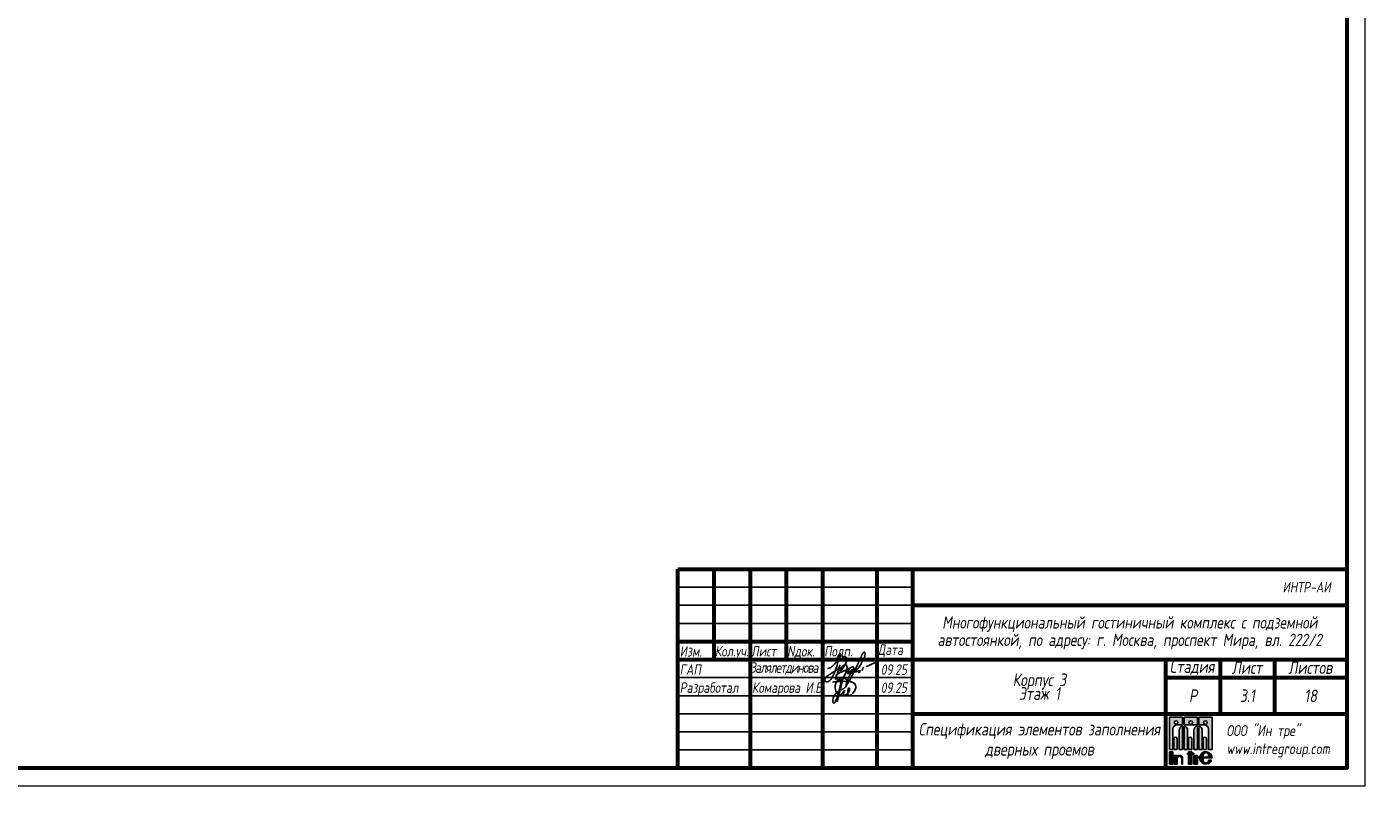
# Paper-space layout '3.1_Двери' of a CAD drawing. Header units: millimetres. Extents: x -543 to 54, y -602 to -182.
# Tile 2 of 3: x -319 to 54, y -602 to -392. Entities that reach past the tile are written whole.
import ezdxf
from ezdxf.enums import TextEntityAlignment as Align

# ---------------------------------------------------------------- set-up
doc = ezdxf.new("R2010")
doc.units = ezdxf.units.MM
doc.layers.get('Defpoints').update_dxf_attribs({"color": 31})
doc.layers.add('signature', color=162, linetype='Continuous', lineweight=25)
doc.layers.add('Подпись', color=7, linetype='Continuous')
doc.styles.add('fl_iso paper', font='isocpeur.ttf', dxfattribs={"width": 0.8, "oblique": 10})

# ---------------------------------------------------------------- blocks, each defined once
blk = doc.blocks.new('*U1627')
at = {"true_color": 0x496100}
h = blk.add_hatch(color=58, dxfattribs=at)
h.paths.add_polyline_path([(-38.22, 5.11), (-37.27, 5.11), (-37.27, 14.07), (-40.91, 14.07), (-40.91, 11.94), (-39.43, 11.94, -0.414214), (-38.22, 10.73)])
h.paths.add_polyline_path([(-39.58, 12.6, -1), (-38.59, 12.6, -1)], flags=16)
h.paths.add_polyline_path([(-40.91, 5.11), (-39.96, 5.11), (-39.96, 10.47, 0.362106), (-40.91, 11.62)])
h.paths.add_polyline_path([(-39.72, 5.11), (-38.83, 5.11), (-38.83, 8.08, 1), (-39.72, 8.08)], flags=17)
h.paths.add_polyline_path([(-41.33, 11.62, 0.362106), (-42.28, 10.47), (-42.28, 5.11), (-41.33, 5.11)])
h.paths.add_polyline_path([(-43.78, 5.11), (-42.89, 5.11), (-42.89, 8.08, 1), (-43.78, 8.08)])
h.paths.add_polyline_path([(-44.02, 10.47, 0.362106), (-44.97, 11.62), (-44.97, 5.11), (-44.02, 5.11)])
h.paths.add_polyline_path([(-41.33, 11.94), (-41.33, 14.07), (-44.97, 14.07), (-44.97, 11.94)])
h.paths.add_polyline_path([(-43.64, 12.6, -1), (-42.65, 12.6, -1)], flags=16)
h.paths.add_polyline_path([(-49.03, 14.07), (-49.03, 5.11), (-48.08, 5.11), (-48.08, 10.73, -0.414214), (-46.86, 11.94), (-45.39, 11.94), (-45.39, 14.07)])
h.paths.add_polyline_path([(-46.71, 12.6, -1), (-47.7, 12.6, -1)], flags=16)
h.paths.add_polyline_path([(-45.39, 11.62, 0.362106), (-46.34, 10.47), (-46.34, 5.11), (-45.39, 5.11)])
h.paths.add_polyline_path([(-46.95, 8.08, 1), (-47.84, 8.08), (-47.84, 5.11), (-46.95, 5.11)])
for points in [[(-48.08, 4.5), (-49.03, 4.5), (-49.03, 1.1), (-48.08, 1.1)], [(-42.89, 4.5), (-43.78, 4.5), (-43.78, 4.1), (-44.02, 4.1), (-44.02, 3.86), (-43.78, 3.86), (-43.78, 1.1), (-42.89, 1.1), (-42.89, 3.86), (-42.28, 3.86), (-42.28, 4.1), (-42.89, 4.1)], [(-45.62, 2.6), (-45.62, 1.1), (-45.39, 1.1), (-45.39, 2.6, 0.685463), (-46.95, 3.21), (-46.95, 3.5), (-47.84, 3.5), (-47.84, 1.1), (-46.95, 1.1), (-46.95, 2.6, -1)], [(-41.33, 2.78), (-40.91, 2.78), (-40.91, 3.02), (-41.33, 3.02), (-41.33, 3.44), (-42.28, 3.44), (-42.28, 1.1), (-41.33, 1.1)]]:
    blk.add_hatch(color=58, dxfattribs=at).paths.add_polyline_path(points)
h = blk.add_hatch(color=58, dxfattribs=at)
h.paths.add_polyline_path([(-37.38, 2.19), (-38.22, 2.19), (-38.22, 2.09, -1), (-39.72, 2.09), (-39.72, 2.8), (-37.27, 2.8, 10.837833)])
h.paths.add_polyline_path([(-39.72, 3.02), (-39.72, 3.51, -1), (-38.22, 3.51), (-38.22, 3.02)], flags=16)
at = {"linetype": 'Continuous', "lineweight": 60}
for p, q in [((-185, 55), (0, 55)), ((-185, 0), (-185, 55)), ((-175, 55), (-175, 30)), ((-165, 55), (-165, 0)), ((-155, 55), (-155, 30)), ((-145, 55), (-145, 0)), ((-130, 55), (-130, 0)), ((-120, 0), (-120, 54.99)), ((-120, 45), (0, 45)), ((-185, 35), (-120, 35)), ((-185, 30), (0, 30)), ((-50, 0), (-50, 30)), ((-35, 30), (-35, 15)), ((-20, 30), (-20, 15)), ((-50, 25), (0, 25)), ((-120, 15), (0, 15))]:
    blk.add_line(p, q, dxfattribs=at)
at = {"linetype": 'Continuous', "lineweight": 25}
for p, q in [((-185, 50), (-120, 50)), ((-185, 45), (-120, 45)), ((-185, 40), (-120, 40)), ((-185, 25), (-120, 25)), ((-185, 20), (-120, 20)), ((-185, 15), (-120, 15)), ((-185, 10), (-120, 10)), ((-185, 5), (-120, 5))]:
    blk.add_line(p, q, dxfattribs=at)
at = {"color": 58, "true_color": 0x496100}
for p, q in [((-45.39, 14.07), (-49.03, 14.07)), ((-49.03, 14.07), (-49.03, 5.11)), ((-45.39, 11.94), (-46.86, 11.94)), ((-45.39, 11.94), (-45.39, 14.07)), ((-45.39, 5.11), (-45.39, 11.62)), ((-41.33, 14.07), (-44.97, 14.07)), ((-44.97, 14.07), (-44.97, 11.94)), ((-44.97, 11.94), (-41.33, 11.94)), ((-44.97, 11.62), (-44.97, 5.11)), ((-41.33, 11.94), (-41.33, 14.07)), ((-41.33, 5.11), (-41.33, 11.62)), ((-40.91, 11.94), (-40.91, 14.07)), ((-40.91, 14.07), (-37.27, 14.07)), ((-40.91, 11.94), (-39.43, 11.94)), ((-40.91, 5.11), (-40.91, 11.62)), ((-37.27, 14.07), (-37.27, 5.11)), ((-48.08, 5.11), (-48.08, 10.73)), ((-47.84, 5.11), (-47.84, 8.08)), ((-46.95, 5.11), (-46.95, 8.08)), ((-46.34, 5.11), (-46.34, 10.47)), ((-44.02, 5.11), (-44.02, 10.47)), ((-43.78, 5.11), (-43.78, 8.08)), ((-42.89, 5.11), (-42.89, 8.08)), ((-42.28, 5.11), (-42.28, 10.47)), ((-39.96, 5.11), (-39.96, 10.47)), ((-39.72, 5.11), (-39.72, 8.08)), ((-38.83, 5.11), (-38.83, 8.08)), ((-38.22, 5.11), (-38.22, 10.73)), ((-49.03, 5.11), (-48.08, 5.11)), ((-49.03, 4.5), (-48.08, 4.5)), ((-49.03, 4.5), (-49.03, 1.1)), ((-48.08, 4.5), (-48.08, 1.1)), ((-47.84, 5.11), (-46.95, 5.11)), ((-46.34, 5.11), (-45.39, 5.11)), ((-44.97, 5.11), (-44.02, 5.11)), ((-44.02, 4.1), (-43.78, 4.1)), ((-44.02, 4.1), (-44.02, 3.86)), ((-44.02, 3.86), (-43.78, 3.86)), ((-43.78, 5.11), (-42.89, 5.11)), ((-43.78, 4.5), (-43.78, 4.1)), ((-43.78, 4.5), (-42.89, 4.5)), ((-43.78, 3.86), (-43.78, 1.1)), ((-42.89, 4.5), (-42.89, 4.1)), ((-42.28, 4.1), (-42.89, 4.1)), ((-42.89, 3.86), (-42.89, 1.1)), ((-42.28, 3.86), (-42.89, 3.86)), ((-42.28, 5.11), (-41.33, 5.11)), ((-42.28, 3.86), (-42.28, 4.1)), ((-39.96, 5.11), (-40.91, 5.11)), ((-38.83, 5.11), (-39.72, 5.11)), ((-37.27, 5.11), (-38.22, 5.11)), ((-48.08, 1.1), (-49.03, 1.1)), ((-46.95, 3.5), (-47.84, 3.5)), ((-47.84, 3.5), (-47.84, 1.1)), ((-47.84, 1.1), (-46.95, 1.1)), ((-46.95, 3.5), (-46.95, 3.21)), ((-46.95, 2.6), (-46.95, 1.1)), ((-45.62, 2.6), (-45.62, 1.1)), ((-45.62, 1.1), (-45.39, 1.1)), ((-45.39, 2.6), (-45.39, 1.1)), ((-43.78, 1.1), (-42.89, 1.1)), ((-41.33, 3.44), (-42.28, 3.44)), ((-42.28, 3.44), (-42.28, 1.1)), ((-42.28, 1.1), (-41.33, 1.1)), ((-41.33, 3.44), (-41.33, 3.02)), ((-40.91, 3.02), (-41.33, 3.02)), ((-40.91, 2.78), (-41.33, 2.78)), ((-41.33, 2.78), (-41.33, 1.1)), ((-40.91, 3.02), (-40.91, 2.78)), ((-39.72, 3.51), (-39.72, 3.02)), ((-39.72, 3.02), (-38.22, 3.02)), ((-39.72, 2.8), (-39.72, 2.09)), ((-37.27, 2.8), (-39.72, 2.8)), ((-38.22, 3.51), (-38.22, 3.02)), ((-37.38, 2.19), (-38.22, 2.19)), ((-38.22, 2.09), (-38.22, 2.19))]:
    blk.add_line(p, q, dxfattribs=at)
at = {"linetype": 'Continuous', "lineweight": 60, "ltscale": 2}
blk.add_lwpolyline([(0, 410), (0, 0), (-569, 0), (-569, 410)], close=True, dxfattribs=at)
at = {"color": 58, "true_color": 0x496100}
for centre in [(-47.21, 12.6), (-43.15, 12.6), (-39.09, 12.6)]:
    blk.add_circle(centre, 0.493, dxfattribs=at)
for centre, radius, start, end in [((-46.86, 10.73), 1.22, 90, 180), ((-45.18, 10.47), 1.16, 100.3774, 180), ((-45.18, 10.47), 1.16, 0, 79.6226), ((-41.12, 10.47), 1.16, 100.3774, 180), ((-41.12, 10.47), 1.16, 0, 79.6226), ((-39.43, 10.73), 1.22, 0, 90), ((-47.4, 8.08), 0.445, 0, 180), ((-43.34, 8.08), 0.445, 0, 180), ((-39.28, 8.08), 0.445, 0, 180), ((-38.97, 2.8), 1.7, 0, 338.9131), ((-38.97, 3.51), 0.751, 0, 180), ((-46.29, 2.6), 0.9, 0, 137.7168), ((-46.29, 2.6), 0.666, 0, 180), ((-38.97, 2.09), 0.751, 180, 0)]:
    blk.add_arc(centre, radius, start, end, dxfattribs=at)
at = {"layer": 'Defpoints', "color": 6, "lineweight": 5}
blk.add_lwpolyline([(5, 415), (5, -5), (-589, -5), (-589, 415)], close=True, dxfattribs=at)
at = {"layer": 'signature', "color": 160, "true_color": 0x003df5, "transparency": 33554687}
blk.add_line((-139.13, 25.19), (-140.88, 18.35), dxfattribs=at)
blk.add_lwpolyline([(-140.08, 21.54), (-140.88, 21.02), (-141.46, 20.45), (-141.84, 19.86), (-142.07, 19.3), (-142.15, 18.78), (-142.14, 18.36), (-142.05, 18.06), (-141.9, 17.91), (-141.74, 17.95), (-141.56, 18.16), (-141.37, 18.51), (-141.17, 18.97), (-140.97, 19.53), (-140.77, 20.15), (-140.57, 20.8), (-140.39, 21.47), (-140.21, 22.13), (-140.05, 22.75), (-139.89, 23.34), (-139.74, 23.87), (-139.59, 24.34), (-139.44, 24.72), (-139.29, 25.01), (-139.13, 25.19)], dxfattribs=at)
for points in [[(-138.84, 21.5), (-139.15, 20.19), (-137.52, 21.48), (-137.67, 22.17), (-137.84, 20.19), (-136.17, 21.25), (-135.81, 22.92), (-141.46, 23.82), (-142.22, 23.77)], [(-138.84, 21.5), (-140.41, 20.19), (-141.43, 21.72), (-139.55, 24.86), (-138.02, 23.99), (-138.23, 22.98), (-139.2, 21.93), (-140.06, 21.54)]]:
    blk.add_spline(points, degree=3, dxfattribs=at)
at = {"layer": 'Подпись', "color": 160, "true_color": 0x003df5}
for points in [[(-143.6, 27.49), (-142.91, 27.7), (-142.04, 28.32), (-141.24, 29.18), (-140.48, 30.09), (-140.13, 30.77), (-140.03, 31.44), (-140.07, 31.71), (-140.33, 31.46), (-140.5, 30.81), (-140.68, 30.05), (-140.87, 28.84), (-141.05, 28.09), (-141.38, 27.14), (-141.95, 25.77), (-142.92, 24.25), (-143.78, 23.8), (-144.3, 24.1), (-144.2, 24.95), (-143.28, 25.69), (-142.3, 26.32), (-141.35, 26.93), (-140.92, 27.26), (-140.46, 27.8), (-140.13, 28.54), (-140.11, 28.58)], [(-140.68, 29.15), (-140.76, 29.25), (-140.75, 29.32), (-140.6, 29.44), (-140.37, 29.59), (-139.93, 30.04), (-139.42, 30.59), (-138.75, 30.78), (-138.24, 30.46), (-138.23, 29.73), (-138.67, 28.67), (-139.34, 27.63), (-139.78, 27.01), (-140.1, 26.77), (-140.05, 27.36), (-139.47, 28.15), (-138.84, 28.51), (-138.33, 28.45), (-138.2, 27.88), (-138.72, 26.03), (-139.26, 24.92), (-139.74, 24.38), (-140.42, 24.24), (-140.94, 24.59), (-141.21, 25.49), (-141.2, 25.7), (-141.05, 25.89), (-140.38, 26.23), (-139.76, 26.55), (-139.57, 26.62), (-139.42, 26.65), (-139.22, 26.77), (-139.04, 26.86), (-138.9, 26.87), (-138.69, 26.97), (-138.35, 27.14), (-138.1, 27.27), (-137.96, 27.34), (-137.84, 27.46), (-137.81, 27.51), (-137.83, 27.56), (-137.91, 27.51), (-137.99, 27.43), (-138.01, 27.37), (-138.09, 27.16), (-138.16, 26.92), (-138.22, 26.64), (-138.23, 26.36), (-138.1, 26.15), (-137.68, 26.17), (-137.16, 26.45), (-136.74, 26.74), (-136.42, 27.08), (-136.31, 27.56), (-136.5, 27.94), (-137.09, 27.92), (-137.51, 27.46), (-137.83, 26.92), (-137.98, 26.45), (-137.89, 26.47), (-137.58, 26.63), (-137.12, 26.87), (-136.9, 27.05), (-136.78, 27.15), (-136.72, 27.27), (-136.81, 27.22), (-136.92, 27.11), (-137, 26.96), (-137.06, 26.67), (-137.01, 26.53), (-136.84, 26.49), (-136.42, 26.55), (-135.92, 26.88), (-135.44, 27.21), (-134.88, 27.88), (-134.15, 29.18), (-133.84, 29.72), (-133.44, 30.46), (-133.23, 31.22), (-133.23, 31.91), (-133.29, 32.08), (-133.54, 32.01), (-134, 31.37), (-134.67, 30), (-135.29, 28.55), (-135.82, 27.47), (-136.16, 26.83), (-136.51, 26.14), (-137, 25.18), (-137.22, 24.78), (-137.49, 24.32), (-137.81, 23.72), (-138.02, 23.37), (-138.25, 23), (-138.35, 22.84), (-138.43, 22.81), (-138.44, 23.02), (-138.3, 23.54), (-138.11, 24.12), (-137.86, 24.81), (-137.54, 25.52), (-137.09, 26.12), (-136.5, 26.44), (-135.8, 26.64), (-135.13, 26.8), (-134.72, 26.89), (-134.59, 26.93), (-134.54, 26.94), (-134.59, 26.89), (-134.7, 26.84), (-134.88, 26.71), (-135.01, 26.61), (-135.07, 26.53), (-135.01, 26.46), (-134.82, 26.51), (-134.63, 26.6), (-134.5, 26.69)], [(-132.95, 28.08), (-132.21, 28.34), (-131.48, 28.67), (-130.51, 29.08), (-129.81, 29.4), (-129.3, 29.62), (-128.78, 29.75), (-128.35, 29.87), (-128.26, 29.88)], [(-140.11, 28.58), (-140.42, 27.68), (-140.72, 26.59), (-141.04, 25.68), (-141.32, 24.95), (-141.42, 24.5)], [(-134.02, 26.94), (-133.98, 26.99), (-133.97, 27.06), (-133.97, 27.19), (-133.94, 27.26), (-133.88, 27.4), (-133.81, 27.57), (-133.77, 27.67), (-133.75, 27.71), (-133.76, 27.76), (-133.71, 27.76), (-133.64, 27.76)]]:
    blk.add_spline(points, degree=3, dxfattribs=at)
at = {"style": 'fl_iso paper'}
for s, insert, char_height, attachment_point in [('ИНТР-АИ', (-4.44, 50), 2.9, 6), ('Изм.', (-184.47, 33.71), 2.9, 1), ('Кол.уч.', (-174.73, 33.77), 2.9, 1), ('Лист', (-164.73, 33.74), 2.9, 1), ('Nдок.', (-154.73, 33.74), 2.9, 1), ('Подп.', (-144.53, 33.74), 2.9, 1), ('Дата', (-129.73, 34.18), 2.9, 1), ('ГАП', (-184.47, 25.77), 2.9, 7), ('{\\T0.85;Залялетдинова}', (-165, 25.86), 2.9, 7), ('09.25', (-128.87, 25.77), 2.9, 7), ('Разработал', (-184.47, 20), 2.9, 7), ('Комарова И.В.', (-164.47, 20), 2.9, 7), ('09.25', (-128.87, 20.77), 2.9, 7), ('ООО "Ин тре" \\Pwww.intregroup.com', (-33.28, 2.94), 3, 7)]:
    blk.add_mtext(s, dxfattribs=dict(at, insert=insert, char_height=char_height, attachment_point=attachment_point))
at = {"attachment_point": 5, "style": 'fl_iso paper'}
for s, insert, char_height, width, line_spacing_factor in [('\\PМногофункциональный гостиничный комплекс с подземной автостоянкой, по адресу: г. Москва, проспект Мира, вл. 222/2{\\H1.25x; }', (-60, 39.8), 3.4, 120, 0.85), ('Стадия', (-42.8, 27.78), 3.5, 119.1904, 0.65), ('Лист', (-27.6, 27.78), 3.5, 119.1904, 0.65), ('Листов', (-10.1, 27.78), 3.5, 119.1904, 0.65), ('Корпус 3\\PЭтаж 1{\\H1.5833x; }', (-85, 22.5), 3.5, 70, 0.65), ('Р', (-42.5, 20), 3.5, 15, 0.65), ('18', (-10, 19.95), 3.5, 20, 0.65)]:
    blk.add_mtext(s, dxfattribs=dict(at, insert=insert, char_height=char_height, width=width, line_spacing_factor=line_spacing_factor))
at = {"style": 'fl_iso paper', "oblique": 10, "width": 0.8}
for tag, height, p in [('LIST', 3.5, (-27.5, 20)), ('PLAN1', 3.45, (-85, 10.26)), ('PLAN2', 3.5, (-85, 4.7))]:
    blk.add_attdef(tag, text='', height=height, dxfattribs=at).set_placement(p, align=Align.MIDDLE)

psp = doc.layouts.new('3.1_Двери')

# ---------------------------------------------------------------- block references
at = {"color": 1, "lineweight": 18}
psp.add_blockref('*U1627', (46.35, -596.94), dxfattribs=at).add_auto_attribs({'PLAN2': 'дверных проемов', 'PLAN1': 'Спецификация элементов заполнения', 'LIST': '3.1'})

doc.saveas('drawing.dxf')
